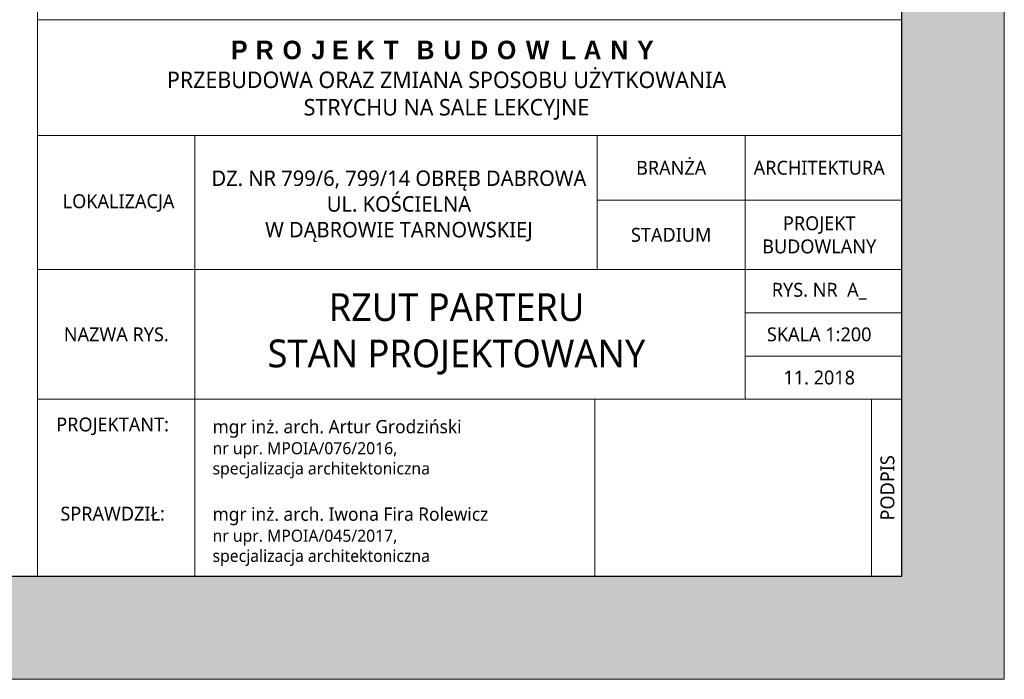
# Model space of a CAD drawing. Header units: millimetres. Extents: x -221 to 149158, y -114258 to 0.
# Tile 41 of 219: x 89753 to 91669, y -67503 to -66221. Entities that reach past the tile are written whole.
import ezdxf

# ---------------------------------------------------------------- set-up
doc = ezdxf.new("R2010")
doc.units = ezdxf.units.MM
doc.layers.get('0').update_dxf_attribs({"lineweight": 0})
doc.layers.add('A-opisram.ART', color=250, linetype='Continuous', lineweight=0)
doc.layers.add('opis..KF', color=250, linetype='Continuous', lineweight=15)
doc.layers.add('A-pomocram.ART', color=254, linetype='Continuous', lineweight=0, plot=False)
doc.layers.add('A-wymram.ART', color=10, linetype='Continuous', lineweight=5, plot=False)
doc.layers.add('A-przekrycieram.ART', color=7, linetype='Continuous', lineweight=0, true_color=0xffffff)
doc.styles.add('ARCH', font='segoeuil.ttf')
doc.dimstyles.new('RAMKA', dxfattribs={"dimscale": 20, "dimtxt": 4, "dimasz": 3, "dimexe": 5, "dimexo": 3, "dimgap": 1, "dimtad": 1, "dimdec": 1, "dimlfac": 0.01, "dimtxsty": 'ARCH', "dimblk": 'ARCHTICK', "dimcen": 0, "dimclrd": 256, "dimclre": 256, "dimclrt": 256, "dimadec": 0, "dimazin": 0, "dimtfac": 1, "dimtdec": 1, "dimtofl": 0, "dimtmove": 1, "dimatfit": 3, "dimfxl": 10, "dimfxlon": 1, "dimlwd": 0, "dimlwe": 0, "dimarcsym": 0})

# ---------------------------------------------------------------- blocks, each defined once
blk = doc.blocks.new('_ArchTick')
at = {"color": 0, "linetype": 'ByBlock', "const_width": 0.15}
blk.add_lwpolyline([(-0.5, -0.5), (0.5, 0.5)], dxfattribs=at)
blk = doc.blocks.new('*D1638')
at = {"layer": 'A-wymram.ART', "linetype": 'Continuous', "lineweight": 0, "transparency": 16777216}
for p, q in [((0, -60), (0, -350)), ((5940, -60), (5940, -350)), ((5940, -250), (0, -250))]:
    blk.add_line(p, q, dxfattribs=at)
at = {"layer": 'Defpoints', "color": 0, "lineweight": 40, "transparency": 16777216}
for p in [(0, 0), (5940, 0), (0, -250)]:
    blk.add_point(p, dxfattribs=at)
at = {"layer": 'A-wymram.ART', "lineweight": 0, "transparency": 16777216, "xscale": 60, "yscale": 60, "zscale": 60, "rotation": 180}
blk.add_blockref('_ArchTick', (0, -250), dxfattribs=at)
at = {"layer": 'A-wymram.ART', "lineweight": 0, "transparency": 16777216, "xscale": 60, "yscale": 60, "zscale": 60}
blk.add_blockref('_ArchTick', (5940, -250), dxfattribs=at)
at = {"layer": 'A-wymram.ART', "transparency": 16777216, "insert": (2970, -182.41), "char_height": 80, "attachment_point": 5, "style": 'ARCH'}
blk.add_mtext('59,4', dxfattribs=at)
blk = doc.blocks.new('*U1674')
at = {"layer": 'A-przekrycieram.ART'}
h = blk.add_hatch(color=256, dxfattribs=at)
h.dxf.hatch_style = 1
h.paths.add_polyline_path([(0, 4200), (5940, 4200), (5940, 0), (0, 0)])
h.paths.add_polyline_path([(200, 4100), (5840, 4100), (5840, 100), (200, 100)], flags=16)
at = {"layer": 'A-opisram.ART'}
blk.add_line((4999.44, 100), (4999.44, 4100), dxfattribs=at)
at = {"layer": 'A-opisram.ART', "lineweight": 30}
blk.add_lwpolyline([(200, 4100), (5840, 4100), (5840, 100), (200, 100)], close=True, dxfattribs=at)
at = {"layer": 'A-pomocram.ART'}
blk.add_lwpolyline([(0, 4200), (5940, 4200), (5940, 0), (0, 0)], close=True, dxfattribs=at)
at = {"layer": 'A-wymram.ART'}
dim = blk.add_linear_dim(base=(0, -250), p1=(5940, 0), p2=(0, 0), dimstyle='RAMKA', dxfattribs=at)
dim.commit()
dim.dimension.update_dxf_attribs({"geometry": '*D1638', "text_midpoint": (2970, -182.41)})

msp = doc.modelspace()

# ---------------------------------------------------------------- linework, layer by layer
at = {"layer": 'opis..KF'}
for points in [[(91468.68, -66220.72), (89787.56, -66220.72), (89787.56, -66445.72), (91468.68, -66445.72)], [(90093.56, -66445.72), (89787.56, -66445.72), (89787.56, -66706.72), (90093.56, -66706.72)], [(90093.56, -66445.72), (90876.56, -66445.72), (90876.56, -66706.72), (90093.56, -66706.72)], [(90876.56, -66445.72), (91164.56, -66445.72), (91164.56, -66571.72), (90876.56, -66571.72)], [(91164.56, -66445.72), (91468.68, -66445.72), (91468.68, -66571.72), (91164.56, -66571.72)], [(90876.56, -66571.72), (91164.56, -66571.72), (91164.56, -66706.72), (90876.56, -66706.72)], [(91164.56, -66571.72), (91468.68, -66571.72), (91468.68, -66706.72), (91164.56, -66706.72)], [(90093.56, -66706.72), (89787.56, -66706.72), (89787.56, -66958.72), (90093.56, -66958.72)], [(91164.56, -66706.72), (90093.56, -66706.72), (90093.56, -66958.72), (91164.56, -66958.72)], [(91164.56, -66706.72), (91468.68, -66706.72), (91468.68, -66790.72), (91164.56, -66790.72)], [(91164.56, -66790.72), (91468.68, -66790.72), (91468.68, -66874.72), (91164.56, -66874.72)], [(91164.56, -66874.72), (91468.68, -66874.72), (91468.68, -66958.72), (91164.56, -66958.72)], [(90093.56, -66958.72), (89787.56, -66958.72), (89787.56, -67303.22), (90093.56, -67303.22)], [(90093.56, -66958.72), (90872.04, -66958.72), (90872.04, -67303.22), (90093.56, -67303.22)], [(91468.68, -66958.72), (91452.56, -66958.72), (91452.56, -66958.72), (90872.04, -66958.72), (90872.04, -67303.22), (91468.68, -67303.22)], [(91410.56, -67303.22), (91410.56, -66958.72), (91468.68, -66958.72), (91468.68, -67303.22)]]:
    msp.add_lwpolyline(points, close=True, dxfattribs=at)

# ---------------------------------------------------------------- block references
at = {"xscale": 2, "yscale": 2, "zscale": 2}
msp.add_blockref('*U1674', (79788.68, -67503.22), dxfattribs=at)

# ---------------------------------------------------------------- texts
at = {"layer": 'opis..KF', "style": 'ARCH'}
for s, insert, char_height, width, attachment_point in [('\\A1;{\\fCentury Gothic|b1|i0|c238|p34;\\T1.5;PROJEKT BUDOWLANY\\P\\fSegoe UI Light|b0|i0|c238|p34;\\H0.88889x;\\T1;PRZEBUDOWA ORAZ ZMIANA SPOSOBU UŻYTKOWANIA \\PSTRYCHU NA SALE LEKCYJNE}', (90583.34, -66338.5), 36, 1819.3166, 5), ('\\A1;BRANŻA', (91020.56, -66508.72), 27, 288, 5), ('\\A1;ARCHITEKTURA', (91308.56, -66508.72), 27, 288, 5), ('\\A1;DZ. NR 799/6, 799/14 OBRĘB DABROWA\\PUL. KOŚCIELNA \\PW DĄBROWIE TARNOWSKIEJ', (90490.77, -66583.57), 30, 1827.2551, 5), ('\\A1;LOKALIZACJA', (89945.32, -66577.27), 27, 305.3383, 5), ('\\A1;PROJEKT BUDOWLANY', (91308.56, -66639.22), 27, 288, 5), ('\\A1;STADIUM', (91020.56, -66639.22), 27, 288, 5), ('\\A1;RYS. NR  A_', (91308.56, -66748.72), 27, 288, 5), ('\\A1;RZUT PARTERU\\PSTAN PROJEKTOWANY', (90602.9, -66831.74), 54, 1827.2551, 5), ('\\A1;NAZWA RYS.', (89940.89, -66832.72), 27, 305.3383, 5), ('\\A1;SKALA 1:200', (91308.56, -66832.72), 27, 288, 5), ('\\A1;11. 2018', (91308.56, -66916.72), 27, 288, 5), ('\\A1;PROJEKTANT:', (89933.73, -67011.32), 27, 305.3383, 5), ('{\\H1.10127x;mgr inż. arch. Artur Grodziński\\P}nr upr. MPOIA/076/2016, \\Pspecjalizacja architektoniczna', (90128.17, -67055.9), 23.4928, 822.2478, 4), ('\\A1;SPRAWDZIŁ:', (89933.73, -67181.4), 27, 305.3383, 5), ('{\\H1.10127x;mgr inż. arch. Iwona Fira Rolewicz \\P}nr upr. MPOIA/045/2017, \\Pspecjalizacja architektoniczna', (90128.17, -67225.98), 23.4928, 822.2478, 4)]:
    msp.add_mtext(s, dxfattribs=dict(at, insert=insert, char_height=char_height, width=width, attachment_point=attachment_point))
at = {"layer": 'opis..KF', "insert": (91441.41, -67130.97), "char_height": 27, "width": 344.5, "attachment_point": 5, "rotation": 90, "style": 'ARCH'}
msp.add_mtext('\\A1;PODPIS', dxfattribs=at)

doc.saveas('drawing.dxf')
